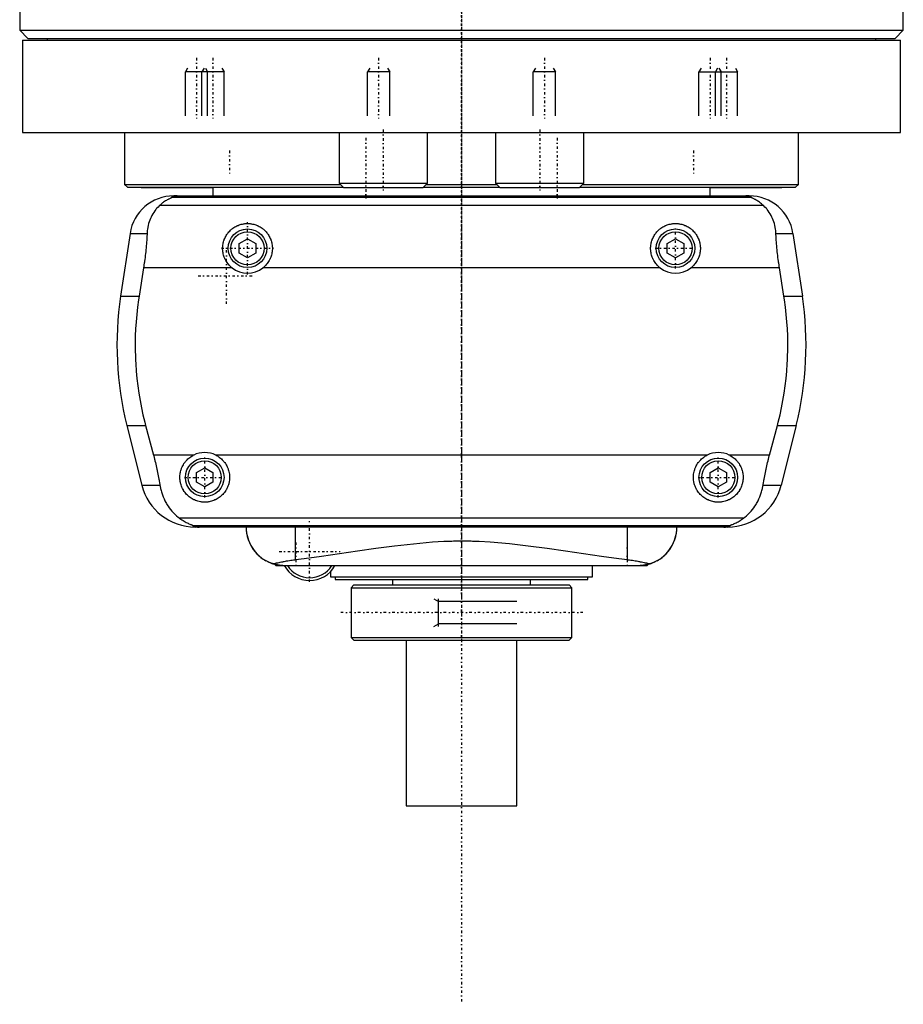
# Model space of a CAD drawing. Extents: x -90 to 90, y -146 to 645.
# Tile 1 of 3: x -80 to 80, y -146 to 32. Entities that reach past the tile are written whole.
import ezdxf

# ---------------------------------------------------------------- set-up
doc = ezdxf.new("R2010")
doc.units = 0
doc.linetypes.add('CENTER', pattern=[1.5, 0.45, -0.5, 0.05, -0.5])
for name, color, linetype in [('AM_0', 7, 'CONTINUOUS'), ('AM_10', 7, 'CONTINUOUS'), ('AM_7', 7, 'CENTER')]:
    doc.layers.add(name, color=color, linetype=linetype)

msp = doc.modelspace()

# ---------------------------------------------------------------- linework, layer by layer
at = {"layer": 'AM_0', "color": 7, "linetype": 'CONTINUOUS'}
for p, q in [((-80, 291.5), (-80, 30)), ((80, 30), (80, 291.5)), ((-80, 30), (-78.5, 28.5)), ((-80, 30), (80, 30)), ((78.5, 28.5), (80, 30)), ((-79.5, 28.2), (-79.5, 11.5)), ((-79.5, 28.2), (79.5, 28.2)), ((-78.5, 28.5), (78.5, 28.5)), ((-75, 28.5), (-75, 28.2)), ((75, 28.2), (75, 28.5)), ((79.5, 11.5), (79.5, 28.2)), ((-79.5, 11.5), (79.5, 11.5)), ((-61, 11.5), (-61, 2.08)), ((-22.16, 11.5), (-22.16, 2.3)), ((-6.16, 2.3), (-6.16, 11.5)), ((6.16, 11.5), (6.16, 2.3)), ((22.16, 2.3), (22.16, 11.5)), ((61, 2.08), (61, 11.5)), ((-61, 2.08), (-60.5, 1.58)), ((-61, 2.08), (-21.94, 2.08)), ((-22.16, 2.3), (-21.36, 1.5)), ((-22.16, 2.3), (-6.16, 2.3)), ((-6.96, 1.5), (-6.16, 2.3)), ((-6.38, 2.08), (6.38, 2.08)), ((6.16, 2.3), (6.96, 1.5)), ((6.16, 2.3), (22.16, 2.3)), ((21.36, 1.5), (22.16, 2.3)), ((21.94, 2.08), (61, 2.08)), ((60.5, 1.58), (61, 2.08)), ((-60.5, 1.58), (-21.44, 1.58)), ((-58, 1.58), (-58, 1.5)), ((-58, 1.5), (-45.03, 1.5)), ((-52.11, 0), (52.11, 0)), ((-45, 1.58), (-45, 0)), ((-21.36, 1.5), (-6.96, 1.5)), ((-6.88, 1.58), (6.88, 1.58)), ((6.96, 1.5), (21.36, 1.5)), ((21.44, 1.58), (60.5, 1.58)), ((45, 0), (45, 1.58)), ((45.03, 1.5), (58, 1.5)), ((58, 1.5), (58, 1.58)), ((-54.6, -1.69), (54.6, -1.69)), ((-52.38, -0.25), (52.38, -0.25)), ((-60.02, -6.81), (-61.72, -18.16)), ((-60.02, -6.81), (-56.93, -6.81)), ((56.93, -6.81), (60.02, -6.81)), ((60.02, -6.81), (61.72, -18.16)), ((-40.25, -8.63), (-38.75, -7.77)), ((-40.25, -10.37), (-40.25, -8.63)), ((-38.75, -7.77), (-37.25, -8.63)), ((-37.25, -8.63), (-37.25, -10.37)), ((37.25, -8.63), (38.75, -7.77)), ((37.25, -10.37), (37.25, -8.63)), ((38.75, -7.77), (40.25, -8.63)), ((40.25, -8.63), (40.25, -10.37)), ((-38.75, -11.23), (-40.25, -10.37)), ((-37.25, -10.37), (-38.75, -11.23)), ((38.75, -11.23), (37.25, -10.37)), ((40.25, -10.37), (38.75, -11.23)), ((-57.58, -13.03), (-58.39, -18.16)), ((-41.54, -13.03), (-57.58, -13.03)), ((35.96, -13.03), (-35.96, -13.03)), ((57.58, -13.03), (41.54, -13.03)), ((58.39, -18.16), (57.58, -13.03)), ((-61.72, -18.16), (-58.39, -18.16)), ((58.39, -18.16), (61.72, -18.16)), ((-60.6, -41.62), (-57.89, -52.43)), ((-60.6, -41.62), (-57.2, -41.62)), ((-57.2, -41.62), (-55.78, -46.97)), ((55.78, -46.97), (57.2, -41.62)), ((57.2, -41.62), (60.6, -41.62)), ((60.6, -41.62), (57.89, -52.43)), ((-48.5, -46.97), (-55.78, -46.97)), ((44.5, -46.97), (-44.5, -46.97)), ((55.78, -46.97), (48.5, -46.97)), ((-48, -50.13), (-46.5, -49.27)), ((-46.5, -49.27), (-45, -50.13)), ((45, -50.13), (46.5, -49.27)), ((46.5, -49.27), (48, -50.13)), ((-48, -51.87), (-48, -50.13)), ((-45, -50.13), (-45, -51.87)), ((45, -51.87), (45, -50.13)), ((48, -50.13), (48, -51.87)), ((-57.89, -52.43), (-54.6, -52.43)), ((-46.5, -52.73), (-48, -51.87)), ((-45, -51.87), (-46.5, -52.73)), ((46.5, -52.73), (45, -51.87)), ((48, -51.87), (46.5, -52.73)), ((54.6, -52.43), (57.89, -52.43)), ((-51.17, -58.31), (51.17, -58.31)), ((-48.57, -59.75), (48.57, -59.75)), ((48.19, -60), (-48.19, -60)), ((-30.04, -65.9), (-30.04, -60)), ((30.04, -65.9), (30.04, -60)), ((-33.85, -66.75), (-33.6, -67)), ((-33.6, -67), (33.6, -67)), ((23.7, -69), (23.7, -67)), ((33.6, -67), (33.85, -66.75)), ((-23.7, -68.07), (-23.7, -69)), ((-23.7, -69), (23.7, -69)), ((-22.9, -69), (-22.9, -69.5)), ((-22.9, -69.5), (22.9, -69.5)), ((-12.5, -69.5), (-12.5, -70.5)), ((12.5, -70.5), (12.5, -69.5)), ((22.9, -69.5), (22.9, -69)), ((-19.5, -70.5), (-20, -71)), ((-20, -71), (-20, -80)), ((-20, -71), (20, -71)), ((-19.5, -70.5), (19.5, -70.5)), ((20, -71), (19.5, -70.5)), ((20, -80), (20, -71)), ((-20, -80), (-19.5, -80.5)), ((-20, -80), (20, -80)), ((19.5, -80.5), (20, -80)), ((-19.5, -80.5), (19.5, -80.5)), ((-10, -80.5), (-10, -110.5)), ((10, -110.5), (10, -80.5)), ((-10, -110.5), (10, -110.5))]:
    msp.add_line(p, q, dxfattribs=at)
for points in [[(-51.49, 0, 0), (-51.5, 0, 0), (-51.51, 0, 0), (-51.52, 0, 0), (-51.52, 0, 0), (-51.53, 0, 0), (-51.53, 0, 0), (-51.54, 0, 0), (-51.55, 0, 0), (-51.56, 0, 0), (-51.57, 0, 0), (-51.57, 0, 0), (-51.58, 0, 0), (-51.59, 0, 0), (-51.6, 0, 0), (-51.6, 0, 0), (-51.61, 0, 0), (-51.62, 0, 0), (-51.63, 0, 0), (-51.63, 0, 0), (-51.64, 0, 0), (-51.65, 0, 0), (-51.65, 0, 0), (-51.66, 0, 0), (-51.67, 0, 0), (-51.67, 0, 0), (-51.68, 0, 0), (-51.68, 0, 0), (-51.69, 0, 0), (-51.7, 0, 0), (-51.7, 0, 0), (-51.71, 0, 0), (-51.72, 0, 0), (-51.72, 0, 0), (-51.73, 0, 0), (-51.73, 0, 0), (-51.74, 0, 0), (-51.75, 0, 0), (-51.76, 0, 0), (-51.76, -0.01, 0), (-51.77, -0.01, 0), (-51.77, -0.01, 0), (-51.78, -0.01, 0), (-51.78, -0.01, 0), (-51.79, -0.01, 0), (-51.8, -0.01, 0), (-51.8, -0.01, 0), (-51.81, -0.01, 0), (-51.81, -0.01, 0), (-51.82, -0.01, 0), (-51.82, -0.01, 0), (-51.84, -0.01, 0), (-51.87, -0.01, 0), (-51.89, -0.01, 0), (-51.91, -0.01, 0), (-51.93, -0.01, 0), (-51.96, -0.02, 0), (-51.99, -0.02, 0), (-52.01, -0.02, 0), (-52.04, -0.02, 0), (-52.05, -0.03, 0), (-52.06, -0.03, 0), (-52.08, -0.03, 0), (-52.1, -0.03, 0), (-52.1, -0.03, 0), (-52.11, -0.03, 0), (-52.13, -0.04, 0), (-52.15, -0.04, 0), (-52.15, -0.04, 0), (-52.16, -0.04, 0), (-52.17, -0.04, 0), (-52.19, -0.04, 0), (-52.23, -0.05, 0), (-52.3, -0.07, 0), (-52.35, -0.08, 0), (-52.39, -0.1, 0), (-52.41, -0.11, 0), (-52.42, -0.12, 0), (-52.43, -0.13, 0), (-52.45, -0.14, 0), (-52.45, -0.16, 0), (-52.45, -0.17, 0), (-52.45, -0.19, 0), (-52.44, -0.2, 0), (-52.44, -0.21, 0), (-52.43, -0.22, 0), (-52.41, -0.23, 0), (-52.39, -0.25, 0), (-52.38, -0.25, 0)], [(52.38, -0.25, 0), (52.39, -0.25, 0), (52.41, -0.23, 0), (52.43, -0.22, 0), (52.44, -0.21, 0), (52.44, -0.2, 0), (52.45, -0.19, 0), (52.45, -0.17, 0), (52.45, -0.16, 0), (52.45, -0.14, 0), (52.43, -0.13, 0), (52.42, -0.12, 0), (52.41, -0.11, 0), (52.39, -0.1, 0), (52.35, -0.08, 0), (52.3, -0.07, 0), (52.23, -0.05, 0), (52.19, -0.04, 0), (52.17, -0.04, 0), (52.16, -0.04, 0), (52.15, -0.04, 0), (52.15, -0.04, 0), (52.13, -0.04, 0), (52.11, -0.03, 0), (52.1, -0.03, 0), (52.1, -0.03, 0), (52.08, -0.03, 0), (52.06, -0.03, 0), (52.05, -0.03, 0), (52.04, -0.02, 0), (52.01, -0.02, 0), (51.99, -0.02, 0), (51.96, -0.02, 0), (51.93, -0.01, 0), (51.91, -0.01, 0), (51.89, -0.01, 0), (51.87, -0.01, 0), (51.84, -0.01, 0), (51.82, -0.01, 0), (51.82, -0.01, 0), (51.81, -0.01, 0), (51.81, -0.01, 0), (51.8, -0.01, 0), (51.8, -0.01, 0), (51.79, -0.01, 0), (51.78, -0.01, 0), (51.78, -0.01, 0), (51.77, -0.01, 0), (51.77, -0.01, 0), (51.76, -0.01, 0), (51.76, 0, 0), (51.75, 0, 0), (51.74, 0, 0), (51.73, 0, 0), (51.73, 0, 0), (51.72, 0, 0), (51.72, 0, 0), (51.71, 0, 0), (51.7, 0, 0), (51.7, 0, 0), (51.69, 0, 0), (51.68, 0, 0), (51.68, 0, 0), (51.67, 0, 0), (51.67, 0, 0), (51.66, 0, 0), (51.65, 0, 0), (51.65, 0, 0), (51.64, 0, 0), (51.63, 0, 0), (51.63, 0, 0), (51.62, 0, 0), (51.61, 0, 0), (51.6, 0, 0), (51.6, 0, 0), (51.59, 0, 0), (51.58, 0, 0), (51.57, 0, 0), (51.57, 0, 0), (51.56, 0, 0), (51.55, 0, 0), (51.54, 0, 0), (51.53, 0, 0), (51.53, 0, 0), (51.52, 0, 0), (51.52, 0, 0), (51.51, 0, 0), (51.5, 0, 0), (51.49, 0, 0)], [(-54.6, -1.69, 0), (-54.72, -1.8, 0), (-54.94, -2.02, 0), (-55.16, -2.25, 0), (-55.26, -2.37, 0), (-55.36, -2.49, 0), (-55.55, -2.74, 0), (-55.73, -3, 0), (-55.9, -3.27, 0), (-56.06, -3.55, 0), (-56.2, -3.83, 0), (-56.27, -3.98, 0), (-56.33, -4.12, 0), (-56.45, -4.42, 0), (-56.55, -4.72, 0), (-56.65, -5.03, 0), (-56.73, -5.34, 0), (-56.8, -5.66, 0), (-56.82, -5.83, 0), (-56.85, -5.99, 0), (-56.89, -6.32, 0), (-56.92, -6.65, 0), (-56.93, -6.81, 0)], [(-52.38, -0.25, 0), (-52.38, -0.25, 0), (-52.38, -0.26, 0), (-52.38, -0.26, 0), (-52.38, -0.26, 0), (-52.38, -0.26, 0), (-52.38, -0.26, 0), (-52.38, -0.27, 0), (-52.38, -0.27, 0), (-52.38, -0.27, 0), (-52.39, -0.27, 0), (-52.39, -0.28, 0), (-52.39, -0.28, 0), (-52.4, -0.28, 0), (-52.41, -0.28, 0), (-52.41, -0.29, 0), (-52.42, -0.29, 0), (-52.43, -0.3, 0), (-52.43, -0.3, 0), (-52.44, -0.3, 0), (-52.45, -0.31, 0), (-52.46, -0.31, 0), (-52.46, -0.31, 0), (-52.47, -0.32, 0), (-52.48, -0.32, 0), (-52.49, -0.33, 0), (-52.5, -0.33, 0), (-52.5, -0.33, 0), (-52.51, -0.34, 0), (-52.53, -0.34, 0), (-52.54, -0.35, 0), (-52.55, -0.35, 0), (-52.57, -0.36, 0), (-52.57, -0.36, 0), (-52.58, -0.37, 0), (-52.6, -0.37, 0), (-52.61, -0.38, 0), (-52.66, -0.4, 0), (-52.76, -0.45, 0), (-52.88, -0.51, 0), (-53, -0.57, 0), (-53.06, -0.6, 0), (-53.13, -0.64, 0), (-53.27, -0.72, 0), (-53.43, -0.81, 0), (-53.59, -0.91, 0), (-53.76, -1.02, 0), (-53.94, -1.15, 0), (-54.03, -1.21, 0), (-54.12, -1.29, 0), (-54.31, -1.44, 0), (-54.5, -1.6, 0), (-54.6, -1.69, 0)], [(54.6, -1.69, 0), (54.51, -1.61, 0), (54.32, -1.45, 0), (54.14, -1.31, 0), (54.06, -1.24, 0), (53.97, -1.17, 0), (53.8, -1.05, 0), (53.63, -0.94, 0), (53.48, -0.84, 0), (53.33, -0.75, 0), (53.18, -0.67, 0), (53.12, -0.63, 0), (53.05, -0.59, 0), (52.93, -0.53, 0), (52.81, -0.48, 0), (52.7, -0.42, 0), (52.64, -0.4, 0), (52.63, -0.39, 0), (52.61, -0.38, 0), (52.6, -0.38, 0), (52.6, -0.37, 0), (52.58, -0.37, 0), (52.57, -0.36, 0), (52.55, -0.35, 0), (52.54, -0.35, 0), (52.52, -0.34, 0), (52.52, -0.34, 0), (52.51, -0.33, 0), (52.5, -0.33, 0), (52.48, -0.32, 0), (52.48, -0.32, 0), (52.47, -0.32, 0), (52.46, -0.31, 0), (52.45, -0.31, 0), (52.44, -0.3, 0), (52.44, -0.3, 0), (52.43, -0.3, 0), (52.42, -0.29, 0), (52.41, -0.29, 0), (52.4, -0.28, 0), (52.4, -0.28, 0), (52.39, -0.28, 0), (52.39, -0.28, 0), (52.39, -0.27, 0), (52.38, -0.27, 0), (52.38, -0.27, 0), (52.38, -0.26, 0), (52.38, -0.26, 0), (52.38, -0.26, 0), (52.38, -0.26, 0), (52.38, -0.26, 0), (52.38, -0.25, 0), (52.38, -0.25, 0)], [(56.93, -6.81, 0), (56.92, -6.65, 0), (56.89, -6.32, 0), (56.85, -5.99, 0), (56.82, -5.83, 0), (56.8, -5.66, 0), (56.73, -5.34, 0), (56.65, -5.03, 0), (56.55, -4.72, 0), (56.45, -4.42, 0), (56.33, -4.12, 0), (56.27, -3.97, 0), (56.2, -3.83, 0), (56.06, -3.55, 0), (55.9, -3.27, 0), (55.73, -3, 0), (55.55, -2.74, 0), (55.36, -2.49, 0), (55.26, -2.37, 0), (55.16, -2.25, 0), (54.94, -2.02, 0), (54.72, -1.8, 0), (54.6, -1.69, 0)], [(-41.54, -13.03, 0), (-41.62, -12.97, 0), (-41.77, -12.83, 0), (-41.92, -12.69, 0), (-41.99, -12.62, 0), (-42.06, -12.55, 0), (-42.2, -12.39, 0), (-42.33, -12.23, 0), (-42.45, -12.06, 0), (-42.57, -11.89, 0), (-42.67, -11.7, 0), (-42.72, -11.61, 0), (-42.77, -11.52, 0), (-42.86, -11.32, 0), (-42.95, -11.13, 0), (-43.02, -10.93, 0), (-43.08, -10.73, 0), (-43.13, -10.52, 0), (-43.15, -10.42, 0), (-43.18, -10.32, 0), (-43.21, -10.11, 0), (-43.23, -9.91, 0), (-43.24, -9.81, 0), (-43.25, -9.71, 0), (-43.25, -9.51, 0), (-43.25, -9.31, 0), (-43.24, -9.21, 0), (-43.23, -9.11, 0), (-43.21, -8.91, 0), (-43.18, -8.7, 0), (-43.14, -8.5, 0), (-43.09, -8.3, 0), (-43.03, -8.1, 0), (-42.99, -8.01, 0), (-42.96, -7.91, 0), (-42.88, -7.72, 0), (-42.8, -7.53, 0), (-42.7, -7.34, 0), (-42.6, -7.17, 0), (-42.49, -6.99, 0), (-42.43, -6.91, 0), (-42.37, -6.83, 0), (-42.25, -6.67, 0), (-42.12, -6.52, 0), (-41.98, -6.37, 0), (-41.84, -6.23, 0), (-41.7, -6.1, 0), (-41.62, -6.03, 0), (-41.54, -5.97, 0), (-41.38, -5.85, 0), (-41.21, -5.73, 0), (-41.03, -5.62, 0), (-40.85, -5.52, 0), (-40.67, -5.43, 0), (-40.57, -5.38, 0), (-40.47, -5.34, 0), (-40.28, -5.27, 0), (-40.08, -5.2, 0), (-39.87, -5.14, 0), (-39.67, -5.1, 0), (-39.46, -5.06, 0), (-39.36, -5.04, 0), (-39.26, -5.03, 0), (-39.05, -5.01, 0), (-38.85, -5, 0), (-38.75, -5, 0), (-38.65, -5, 0), (-38.45, -5.01, 0), (-38.24, -5.03, 0), (-38.14, -5.04, 0), (-38.04, -5.06, 0), (-37.83, -5.1, 0), (-37.63, -5.14, 0), (-37.42, -5.2, 0), (-37.22, -5.27, 0), (-37.03, -5.34, 0), (-36.93, -5.38, 0), (-36.83, -5.43, 0), (-36.65, -5.52, 0), (-36.47, -5.62, 0), (-36.29, -5.73, 0), (-36.12, -5.85, 0), (-35.96, -5.97, 0), (-35.88, -6.03, 0), (-35.8, -6.1, 0), (-35.66, -6.23, 0), (-35.52, -6.37, 0), (-35.38, -6.52, 0), (-35.25, -6.67, 0), (-35.13, -6.83, 0), (-35.07, -6.91, 0), (-35.01, -6.99, 0), (-34.9, -7.17, 0), (-34.8, -7.34, 0), (-34.7, -7.53, 0), (-34.62, -7.72, 0), (-34.54, -7.91, 0), (-34.51, -8.01, 0), (-34.47, -8.1, 0), (-34.41, -8.3, 0), (-34.36, -8.5, 0), (-34.32, -8.7, 0), (-34.29, -8.91, 0), (-34.27, -9.11, 0), (-34.26, -9.21, 0), (-34.25, -9.31, 0), (-34.25, -9.51, 0), (-34.25, -9.71, 0), (-34.26, -9.81, 0), (-34.27, -9.91, 0), (-34.29, -10.11, 0), (-34.32, -10.32, 0), (-34.35, -10.42, 0), (-34.37, -10.52, 0), (-34.42, -10.73, 0), (-34.48, -10.93, 0), (-34.55, -11.13, 0), (-34.64, -11.32, 0), (-34.73, -11.52, 0), (-34.78, -11.61, 0), (-34.83, -11.7, 0), (-34.93, -11.89, 0), (-35.05, -12.06, 0), (-35.17, -12.23, 0), (-35.3, -12.39, 0), (-35.44, -12.55, 0), (-35.51, -12.62, 0), (-35.58, -12.69, 0), (-35.73, -12.83, 0), (-35.88, -12.97, 0), (-35.96, -13.03, 0)], [(35.96, -13.03, 0), (35.88, -12.97, 0), (35.73, -12.83, 0), (35.58, -12.69, 0), (35.51, -12.62, 0), (35.44, -12.55, 0), (35.3, -12.39, 0), (35.17, -12.23, 0), (35.05, -12.06, 0), (34.93, -11.89, 0), (34.83, -11.7, 0), (34.78, -11.61, 0), (34.73, -11.52, 0), (34.64, -11.32, 0), (34.55, -11.13, 0), (34.48, -10.93, 0), (34.42, -10.73, 0), (34.37, -10.52, 0), (34.35, -10.42, 0), (34.32, -10.32, 0), (34.29, -10.11, 0), (34.27, -9.91, 0), (34.26, -9.81, 0), (34.25, -9.71, 0), (34.25, -9.51, 0), (34.25, -9.31, 0), (34.26, -9.21, 0), (34.27, -9.11, 0), (34.29, -8.91, 0), (34.32, -8.7, 0), (34.36, -8.5, 0), (34.41, -8.3, 0), (34.47, -8.1, 0), (34.51, -8.01, 0), (34.54, -7.91, 0), (34.62, -7.72, 0), (34.7, -7.53, 0), (34.8, -7.34, 0), (34.9, -7.17, 0), (35.01, -6.99, 0), (35.07, -6.91, 0), (35.13, -6.83, 0), (35.25, -6.67, 0), (35.38, -6.52, 0), (35.52, -6.37, 0), (35.66, -6.23, 0), (35.8, -6.1, 0), (35.88, -6.03, 0), (35.96, -5.97, 0), (36.12, -5.85, 0), (36.29, -5.73, 0), (36.47, -5.62, 0), (36.65, -5.52, 0), (36.83, -5.43, 0), (36.93, -5.38, 0), (37.03, -5.34, 0), (37.22, -5.27, 0), (37.42, -5.2, 0), (37.63, -5.14, 0), (37.83, -5.1, 0), (38.04, -5.06, 0), (38.14, -5.04, 0), (38.24, -5.03, 0), (38.45, -5.01, 0), (38.65, -5, 0), (38.75, -5, 0), (38.85, -5, 0), (39.05, -5.01, 0), (39.26, -5.03, 0), (39.36, -5.04, 0), (39.46, -5.06, 0), (39.67, -5.1, 0), (39.87, -5.14, 0), (40.08, -5.2, 0), (40.28, -5.27, 0), (40.47, -5.34, 0), (40.57, -5.38, 0), (40.67, -5.43, 0), (40.85, -5.52, 0), (41.03, -5.62, 0), (41.21, -5.73, 0), (41.38, -5.85, 0), (41.54, -5.97, 0), (41.62, -6.03, 0), (41.7, -6.1, 0), (41.84, -6.23, 0), (41.98, -6.37, 0), (42.12, -6.52, 0), (42.25, -6.67, 0), (42.37, -6.83, 0), (42.43, -6.91, 0), (42.49, -6.99, 0), (42.6, -7.17, 0), (42.7, -7.34, 0), (42.8, -7.53, 0), (42.88, -7.72, 0), (42.96, -7.91, 0), (42.99, -8.01, 0), (43.03, -8.1, 0), (43.09, -8.3, 0), (43.14, -8.5, 0), (43.18, -8.7, 0), (43.21, -8.91, 0), (43.23, -9.11, 0), (43.24, -9.21, 0), (43.25, -9.31, 0), (43.25, -9.51, 0), (43.25, -9.71, 0), (43.24, -9.81, 0), (43.23, -9.91, 0), (43.21, -10.11, 0), (43.18, -10.32, 0), (43.15, -10.42, 0), (43.13, -10.52, 0), (43.08, -10.73, 0), (43.02, -10.93, 0), (42.95, -11.13, 0), (42.86, -11.32, 0), (42.77, -11.52, 0), (42.72, -11.61, 0), (42.67, -11.7, 0), (42.57, -11.89, 0), (42.45, -12.06, 0), (42.33, -12.23, 0), (42.2, -12.39, 0), (42.06, -12.55, 0), (41.99, -12.62, 0), (41.92, -12.69, 0), (41.77, -12.83, 0), (41.62, -12.97, 0), (41.54, -13.03, 0)], [(-56.93, -6.81, 0), (-56.94, -6.99, 0), (-56.96, -7.33, 0), (-56.98, -7.68, 0), (-56.99, -7.85, 0), (-57, -8.03, 0), (-57.03, -8.37, 0), (-57.06, -8.72, 0), (-57.09, -9.07, 0), (-57.12, -9.42, 0), (-57.15, -9.77, 0), (-57.17, -9.94, 0), (-57.19, -10.12, 0), (-57.23, -10.46, 0), (-57.27, -10.81, 0), (-57.31, -11.15, 0), (-57.36, -11.5, 0), (-57.4, -11.84, 0), (-57.43, -12.01, 0), (-57.45, -12.18, 0), (-57.5, -12.52, 0), (-57.55, -12.86, 0), (-57.58, -13.03, 0)], [(57.58, -13.03, 0), (57.55, -12.86, 0), (57.5, -12.52, 0), (57.45, -12.18, 0), (57.43, -12.01, 0), (57.4, -11.84, 0), (57.36, -11.5, 0), (57.31, -11.15, 0), (57.27, -10.81, 0), (57.23, -10.46, 0), (57.19, -10.12, 0), (57.17, -9.94, 0), (57.15, -9.77, 0), (57.12, -9.42, 0), (57.09, -9.07, 0), (57.06, -8.72, 0), (57.03, -8.37, 0), (57, -8.03, 0), (56.99, -7.85, 0), (56.98, -7.68, 0), (56.96, -7.33, 0), (56.94, -6.99, 0), (56.93, -6.81, 0)], [(-58.39, -18.16, 0), (-58.5, -18.82, 0), (-58.67, -20.16, 0), (-58.82, -21.48, 0), (-58.88, -22.14, 0), (-58.94, -22.8, 0), (-59.02, -24.1, 0), (-59.07, -25.38, 0), (-59.09, -26.64, 0), (-59.09, -27.88, 0), (-59.06, -29.15, 0), (-59.03, -29.79, 0), (-58.99, -30.44, 0), (-58.9, -31.75, 0), (-58.78, -33.07, 0), (-58.62, -34.4, 0), (-58.43, -35.73, 0), (-58.21, -37.05, 0), (-58.09, -37.72, 0), (-57.96, -38.38, 0), (-57.68, -39.69, 0), (-57.37, -40.98, 0), (-57.2, -41.62, 0)], [(57.2, -41.62, 0), (57.37, -40.98, 0), (57.68, -39.69, 0), (57.96, -38.38, 0), (58.09, -37.72, 0), (58.21, -37.05, 0), (58.43, -35.73, 0), (58.62, -34.4, 0), (58.78, -33.07, 0), (58.9, -31.75, 0), (58.99, -30.44, 0), (59.03, -29.79, 0), (59.06, -29.15, 0), (59.09, -27.88, 0), (59.09, -26.64, 0), (59.07, -25.38, 0), (59.02, -24.1, 0), (58.94, -22.8, 0), (58.88, -22.14, 0), (58.82, -21.48, 0), (58.67, -20.16, 0), (58.5, -18.82, 0), (58.39, -18.16, 0)], [(-55.78, -46.97, 0), (-55.74, -47.12, 0), (-55.66, -47.42, 0), (-55.58, -47.73, 0), (-55.55, -47.88, 0), (-55.51, -48.03, 0), (-55.44, -48.33, 0), (-55.37, -48.63, 0), (-55.3, -48.92, 0), (-55.23, -49.22, 0), (-55.16, -49.52, 0), (-55.13, -49.68, 0), (-55.1, -49.83, 0), (-55.03, -50.13, 0), (-54.97, -50.44, 0), (-54.91, -50.74, 0), (-54.85, -51.05, 0), (-54.79, -51.35, 0), (-54.76, -51.51, 0), (-54.73, -51.66, 0), (-54.68, -51.97, 0), (-54.63, -52.27, 0), (-54.6, -52.43, 0)], [(-44.5, -46.97, 0), (-44.4, -47.02, 0), (-44.2, -47.13, 0), (-44, -47.26, 0), (-43.91, -47.32, 0), (-43.82, -47.39, 0), (-43.64, -47.53, 0), (-43.47, -47.67, 0), (-43.31, -47.82, 0), (-43.16, -47.98, 0), (-43.02, -48.15, 0), (-42.95, -48.24, 0), (-42.88, -48.33, 0), (-42.75, -48.52, 0), (-42.63, -48.71, 0), (-42.51, -48.91, 0), (-42.41, -49.12, 0), (-42.32, -49.33, 0), (-42.28, -49.44, 0), (-42.24, -49.55, 0), (-42.17, -49.76, 0), (-42.12, -49.99, 0), (-42.09, -50.1, 0), (-42.07, -50.21, 0), (-42.04, -50.43, 0), (-42.01, -50.65, 0), (-42.01, -50.76, 0), (-42, -50.87, 0), (-42, -51.08, 0), (-42.01, -51.3, 0), (-42.03, -51.51, 0), (-42.06, -51.73, 0), (-42.1, -51.95, 0), (-42.13, -52.06, 0), (-42.15, -52.17, 0), (-42.22, -52.38, 0), (-42.29, -52.59, 0), (-42.38, -52.8, 0), (-42.47, -53, 0), (-42.57, -53.2, 0), (-42.63, -53.29, 0), (-42.69, -53.39, 0), (-42.81, -53.57, 0), (-42.94, -53.75, 0), (-43.07, -53.92, 0), (-43.22, -54.08, 0), (-43.37, -54.23, 0), (-43.44, -54.3, 0), (-43.52, -54.37, 0), (-43.69, -54.51, 0), (-43.86, -54.65, 0), (-44.05, -54.77, 0), (-44.24, -54.89, 0), (-44.43, -55, 0), (-44.54, -55.05, 0), (-44.64, -55.1, 0), (-44.85, -55.19, 0), (-45.06, -55.26, 0), (-45.28, -55.33, 0), (-45.5, -55.39, 0), (-45.72, -55.43, 0), (-45.84, -55.45, 0), (-45.95, -55.47, 0), (-46.17, -55.49, 0), (-46.39, -55.5, 0), (-46.5, -55.5, 0), (-46.61, -55.5, 0), (-46.83, -55.49, 0), (-47.05, -55.47, 0), (-47.16, -55.45, 0), (-47.28, -55.43, 0), (-47.5, -55.39, 0), (-47.72, -55.33, 0), (-47.94, -55.26, 0), (-48.15, -55.19, 0), (-48.36, -55.1, 0), (-48.46, -55.05, 0), (-48.57, -55, 0), (-48.76, -54.89, 0), (-48.95, -54.77, 0), (-49.14, -54.65, 0), (-49.31, -54.51, 0), (-49.48, -54.37, 0), (-49.56, -54.3, 0), (-49.63, -54.23, 0), (-49.78, -54.08, 0), (-49.93, -53.92, 0), (-50.06, -53.75, 0), (-50.19, -53.57, 0), (-50.31, -53.39, 0), (-50.37, -53.29, 0), (-50.43, -53.2, 0), (-50.53, -53, 0), (-50.62, -52.8, 0), (-50.71, -52.59, 0), (-50.78, -52.38, 0), (-50.85, -52.17, 0), (-50.87, -52.06, 0), (-50.9, -51.95, 0), (-50.94, -51.73, 0), (-50.97, -51.51, 0), (-50.99, -51.3, 0), (-51, -51.08, 0), (-51, -50.87, 0), (-50.99, -50.76, 0), (-50.99, -50.65, 0), (-50.96, -50.43, 0), (-50.93, -50.21, 0), (-50.91, -50.1, 0), (-50.88, -49.99, 0), (-50.83, -49.76, 0), (-50.76, -49.55, 0), (-50.72, -49.44, 0), (-50.68, -49.33, 0), (-50.59, -49.12, 0), (-50.49, -48.91, 0), (-50.37, -48.71, 0), (-50.25, -48.52, 0), (-50.12, -48.33, 0), (-50.05, -48.24, 0), (-49.98, -48.15, 0), (-49.84, -47.98, 0), (-49.69, -47.82, 0), (-49.53, -47.67, 0), (-49.36, -47.53, 0), (-49.18, -47.39, 0), (-49.09, -47.32, 0), (-49, -47.26, 0), (-48.8, -47.13, 0), (-48.6, -47.02, 0), (-48.5, -46.97, 0)], [(48.5, -46.97, 0), (48.6, -47.02, 0), (48.8, -47.13, 0), (49, -47.26, 0), (49.09, -47.32, 0), (49.18, -47.39, 0), (49.36, -47.53, 0), (49.53, -47.67, 0), (49.69, -47.82, 0), (49.84, -47.98, 0), (49.98, -48.15, 0), (50.05, -48.24, 0), (50.12, -48.33, 0), (50.25, -48.52, 0), (50.37, -48.71, 0), (50.49, -48.91, 0), (50.59, -49.12, 0), (50.68, -49.33, 0), (50.72, -49.44, 0), (50.76, -49.55, 0), (50.83, -49.76, 0), (50.88, -49.99, 0), (50.91, -50.1, 0), (50.93, -50.21, 0), (50.96, -50.43, 0), (50.99, -50.65, 0), (50.99, -50.76, 0), (51, -50.87, 0), (51, -51.08, 0), (50.99, -51.3, 0), (50.97, -51.51, 0), (50.94, -51.73, 0), (50.9, -51.95, 0), (50.87, -52.06, 0), (50.85, -52.17, 0), (50.78, -52.38, 0), (50.71, -52.59, 0), (50.62, -52.8, 0), (50.53, -53, 0), (50.43, -53.2, 0), (50.37, -53.29, 0), (50.31, -53.39, 0), (50.19, -53.57, 0), (50.06, -53.75, 0), (49.93, -53.92, 0), (49.78, -54.08, 0), (49.63, -54.23, 0), (49.56, -54.3, 0), (49.48, -54.37, 0), (49.31, -54.51, 0), (49.14, -54.65, 0), (48.95, -54.77, 0), (48.76, -54.89, 0), (48.57, -55, 0), (48.46, -55.05, 0), (48.36, -55.1, 0), (48.15, -55.19, 0), (47.94, -55.26, 0), (47.72, -55.33, 0), (47.5, -55.39, 0), (47.28, -55.43, 0), (47.16, -55.45, 0), (47.05, -55.47, 0), (46.83, -55.49, 0), (46.61, -55.5, 0), (46.5, -55.5, 0), (46.39, -55.5, 0), (46.17, -55.49, 0), (45.95, -55.47, 0), (45.84, -55.45, 0), (45.72, -55.43, 0), (45.5, -55.39, 0), (45.28, -55.33, 0), (45.06, -55.26, 0), (44.85, -55.19, 0), (44.64, -55.1, 0), (44.54, -55.05, 0), (44.43, -55, 0), (44.24, -54.89, 0), (44.05, -54.77, 0), (43.86, -54.65, 0), (43.69, -54.51, 0), (43.52, -54.37, 0), (43.44, -54.3, 0), (43.37, -54.23, 0), (43.22, -54.08, 0), (43.07, -53.92, 0), (42.94, -53.75, 0), (42.81, -53.57, 0), (42.69, -53.39, 0), (42.63, -53.29, 0), (42.57, -53.2, 0), (42.47, -53, 0), (42.38, -52.8, 0), (42.29, -52.59, 0), (42.22, -52.38, 0), (42.15, -52.17, 0), (42.13, -52.06, 0), (42.1, -51.95, 0), (42.06, -51.73, 0), (42.03, -51.51, 0), (42.01, -51.3, 0), (42, -51.08, 0), (42, -50.87, 0), (42.01, -50.76, 0), (42.01, -50.65, 0), (42.04, -50.43, 0), (42.07, -50.21, 0), (42.09, -50.1, 0), (42.12, -49.99, 0), (42.17, -49.76, 0), (42.24, -49.55, 0), (42.28, -49.44, 0), (42.32, -49.33, 0), (42.41, -49.12, 0), (42.51, -48.91, 0), (42.63, -48.71, 0), (42.75, -48.52, 0), (42.88, -48.33, 0), (42.95, -48.24, 0), (43.02, -48.15, 0), (43.16, -47.98, 0), (43.31, -47.82, 0), (43.47, -47.67, 0), (43.64, -47.53, 0), (43.82, -47.39, 0), (43.91, -47.32, 0), (44, -47.26, 0), (44.2, -47.13, 0), (44.4, -47.02, 0), (44.5, -46.97, 0)], [(54.6, -52.43, 0), (54.63, -52.27, 0), (54.68, -51.97, 0), (54.73, -51.66, 0), (54.76, -51.51, 0), (54.79, -51.35, 0), (54.85, -51.05, 0), (54.91, -50.74, 0), (54.97, -50.44, 0), (55.03, -50.13, 0), (55.1, -49.83, 0), (55.13, -49.68, 0), (55.16, -49.52, 0), (55.23, -49.22, 0), (55.3, -48.92, 0), (55.37, -48.63, 0), (55.44, -48.33, 0), (55.51, -48.03, 0), (55.55, -47.88, 0), (55.58, -47.73, 0), (55.66, -47.42, 0), (55.74, -47.12, 0), (55.78, -46.97, 0)], [(-54.6, -52.43, 0), (-54.57, -52.62, 0), (-54.49, -53.02, 0), (-54.39, -53.4, 0), (-54.34, -53.6, 0), (-54.28, -53.78, 0), (-54.16, -54.16, 0), (-54.02, -54.53, 0), (-53.87, -54.89, 0), (-53.71, -55.24, 0), (-53.53, -55.58, 0), (-53.43, -55.75, 0), (-53.34, -55.91, 0), (-53.13, -56.24, 0), (-52.91, -56.55, 0), (-52.68, -56.85, 0), (-52.44, -57.14, 0), (-52.18, -57.42, 0), (-52.04, -57.56, 0), (-51.91, -57.69, 0), (-51.62, -57.95, 0), (-51.33, -58.19, 0), (-51.17, -58.31, 0)], [(51.17, -58.31, 0), (51.33, -58.19, 0), (51.62, -57.95, 0), (51.91, -57.69, 0), (52.04, -57.56, 0), (52.18, -57.42, 0), (52.44, -57.14, 0), (52.68, -56.85, 0), (52.91, -56.55, 0), (53.13, -56.24, 0), (53.34, -55.91, 0), (53.44, -55.75, 0), (53.53, -55.58, 0), (53.71, -55.24, 0), (53.87, -54.88, 0), (54.02, -54.53, 0), (54.16, -54.16, 0), (54.28, -53.78, 0), (54.34, -53.6, 0), (54.39, -53.4, 0), (54.49, -53.02, 0), (54.57, -52.62, 0), (54.6, -52.43, 0)], [(-51.17, -58.31, 0), (-51.06, -58.39, 0), (-50.84, -58.55, 0), (-50.63, -58.69, 0), (-50.53, -58.76, 0), (-50.43, -58.83, 0), (-50.23, -58.95, 0), (-50.04, -59.06, 0), (-49.85, -59.16, 0), (-49.68, -59.25, 0), (-49.52, -59.33, 0), (-49.44, -59.37, 0), (-49.36, -59.4, 0), (-49.22, -59.46, 0), (-49.09, -59.52, 0), (-48.96, -59.57, 0), (-48.89, -59.6, 0), (-48.88, -59.61, 0), (-48.86, -59.61, 0), (-48.85, -59.62, 0), (-48.84, -59.62, 0), (-48.82, -59.63, 0), (-48.8, -59.64, 0), (-48.78, -59.64, 0), (-48.77, -59.65, 0), (-48.75, -59.66, 0), (-48.74, -59.66, 0), (-48.73, -59.66, 0), (-48.72, -59.67, 0), (-48.7, -59.67, 0), (-48.7, -59.68, 0), (-48.69, -59.68, 0), (-48.68, -59.69, 0), (-48.66, -59.69, 0), (-48.66, -59.69, 0), (-48.65, -59.7, 0), (-48.64, -59.7, 0), (-48.63, -59.71, 0), (-48.62, -59.71, 0), (-48.61, -59.71, 0), (-48.6, -59.72, 0), (-48.59, -59.72, 0), (-48.59, -59.72, 0), (-48.58, -59.73, 0), (-48.58, -59.73, 0), (-48.57, -59.73, 0), (-48.57, -59.74, 0), (-48.57, -59.74, 0), (-48.57, -59.74, 0), (-48.57, -59.74, 0), (-48.57, -59.74, 0), (-48.57, -59.75, 0), (-48.57, -59.75, 0)], [(48.57, -59.75, 0), (48.57, -59.75, 0), (48.57, -59.74, 0), (48.57, -59.74, 0), (48.57, -59.74, 0), (48.57, -59.74, 0), (48.57, -59.74, 0), (48.57, -59.73, 0), (48.58, -59.73, 0), (48.58, -59.73, 0), (48.59, -59.72, 0), (48.59, -59.72, 0), (48.6, -59.72, 0), (48.61, -59.71, 0), (48.62, -59.71, 0), (48.63, -59.71, 0), (48.64, -59.7, 0), (48.65, -59.7, 0), (48.66, -59.69, 0), (48.66, -59.69, 0), (48.68, -59.68, 0), (48.69, -59.68, 0), (48.7, -59.68, 0), (48.71, -59.67, 0), (48.72, -59.67, 0), (48.74, -59.66, 0), (48.74, -59.66, 0), (48.75, -59.65, 0), (48.77, -59.65, 0), (48.79, -59.64, 0), (48.8, -59.63, 0), (48.82, -59.63, 0), (48.84, -59.62, 0), (48.85, -59.62, 0), (48.86, -59.61, 0), (48.88, -59.6, 0), (48.9, -59.6, 0), (48.97, -59.57, 0), (49.1, -59.52, 0), (49.23, -59.46, 0), (49.38, -59.39, 0), (49.46, -59.36, 0), (49.54, -59.32, 0), (49.71, -59.23, 0), (49.9, -59.14, 0), (50.09, -59.03, 0), (50.28, -58.92, 0), (50.48, -58.79, 0), (50.58, -58.73, 0), (50.68, -58.66, 0), (50.88, -58.53, 0), (51.07, -58.38, 0), (51.17, -58.31, 0)], [(-48.57, -59.75, 0), (-48.58, -59.75, 0), (-48.6, -59.77, 0), (-48.62, -59.78, 0), (-48.62, -59.79, 0), (-48.63, -59.8, 0), (-48.63, -59.81, 0), (-48.63, -59.83, 0), (-48.63, -59.84, 0), (-48.62, -59.86, 0), (-48.6, -59.87, 0), (-48.58, -59.88, 0), (-48.57, -59.89, 0), (-48.54, -59.9, 0), (-48.49, -59.92, 0), (-48.43, -59.93, 0), (-48.35, -59.95, 0), (-48.3, -59.96, 0), (-48.28, -59.96, 0), (-48.27, -59.96, 0), (-48.26, -59.96, 0), (-48.25, -59.96, 0), (-48.23, -59.97, 0), (-48.21, -59.97, 0), (-48.2, -59.97, 0), (-48.19, -59.97, 0), (-48.16, -59.97, 0), (-48.14, -59.98, 0), (-48.13, -59.98, 0), (-48.11, -59.98, 0), (-48.09, -59.98, 0), (-48.06, -59.98, 0), (-48.03, -59.98, 0), (-48, -59.99, 0), (-47.97, -59.99, 0), (-47.95, -59.99, 0), (-47.93, -59.99, 0), (-47.91, -59.99, 0), (-47.9, -59.99, 0), (-47.9, -59.99, 0), (-47.89, -59.99, 0), (-47.89, -59.99, 0), (-47.88, -59.99, 0), (-47.88, -59.99, 0), (-47.87, -59.99, 0), (-47.86, -59.99, 0), (-47.86, -59.99, 0), (-47.85, -59.99, 0), (-47.85, -59.99, 0), (-47.84, -59.99, 0), (-47.83, -59.99, 0), (-47.83, -59.99, 0), (-47.82, -60, 0), (-47.81, -60, 0), (-47.81, -60, 0), (-47.81, -60, 0), (-47.8, -60, 0), (-47.79, -60, 0), (-47.78, -60, 0), (-47.78, -60, 0), (-47.77, -60, 0), (-47.76, -60, 0), (-47.76, -60, 0), (-47.75, -60, 0), (-47.74, -60, 0), (-47.73, -60, 0), (-47.73, -60, 0), (-47.72, -60, 0), (-47.71, -60, 0), (-47.71, -60, 0), (-47.7, -60, 0), (-47.69, -60, 0), (-47.69, -60, 0), (-47.68, -60, 0), (-47.67, -60, 0), (-47.67, -60, 0), (-47.66, -60, 0), (-47.66, -60, 0), (-47.65, -60, 0), (-47.64, -60, 0), (-47.63, -60, 0), (-47.62, -60, 0), (-47.61, -60, 0), (-47.61, -60, 0), (-47.6, -60, 0), (-47.59, -60, 0), (-47.58, -60, 0), (-47.57, -60, 0), (-47.57, -60, 0), (-47.56, -60, 0), (-47.55, -60, 0), (-47.55, -60, 0), (-47.54, -60, 0), (-47.53, -60, 0), (-47.52, -60, 0)], [(-39, -60, 0), (-39, -60.21, 0), (-38.97, -60.64, 0), (-38.92, -61.08, 0), (-38.88, -61.3, 0), (-38.83, -61.52, 0), (-38.72, -61.96, 0), (-38.58, -62.4, 0), (-38.4, -62.83, 0), (-38.2, -63.25, 0), (-37.96, -63.67, 0), (-37.83, -63.87, 0), (-37.7, -64.07, 0), (-37.4, -64.46, 0), (-37.07, -64.83, 0), (-36.71, -65.18, 0), (-36.32, -65.51, 0), (-35.91, -65.81, 0), (-35.69, -65.95, 0), (-35.46, -66.08, 0), (-34.99, -66.33, 0), (-34.48, -66.55, 0), (-34.2, -66.65, 0)], [(-39, -60, 0), (-39, -60.18, 0), (-38.98, -60.56, 0), (-38.94, -60.93, 0), (-38.91, -61.12, 0), (-38.88, -61.31, 0), (-38.79, -61.69, 0), (-38.69, -62.07, 0), (-38.56, -62.45, 0), (-38.41, -62.82, 0), (-38.23, -63.19, 0), (-38.14, -63.37, 0), (-38.03, -63.55, 0), (-37.81, -63.9, 0), (-37.57, -64.24, 0), (-37.3, -64.57, 0), (-37.01, -64.89, 0), (-36.7, -65.19, 0), (-36.53, -65.33, 0), (-36.36, -65.47, 0), (-36.01, -65.74, 0), (-35.63, -65.98, 0), (-35.44, -66.1, 0)], [(34.2, -66.65, 0), (34.48, -66.55, 0), (34.99, -66.33, 0), (35.46, -66.08, 0), (35.69, -65.95, 0), (35.91, -65.81, 0), (36.32, -65.51, 0), (36.71, -65.18, 0), (37.07, -64.83, 0), (37.4, -64.46, 0), (37.7, -64.07, 0), (37.83, -63.87, 0), (37.96, -63.67, 0), (38.2, -63.25, 0), (38.4, -62.83, 0), (38.58, -62.4, 0), (38.72, -61.96, 0), (38.83, -61.52, 0), (38.88, -61.3, 0), (38.92, -61.08, 0), (38.97, -60.64, 0), (39, -60.21, 0), (39, -60, 0)], [(35.44, -66.1, 0), (35.63, -65.98, 0), (36.01, -65.74, 0), (36.36, -65.47, 0), (36.53, -65.33, 0), (36.7, -65.19, 0), (37.01, -64.89, 0), (37.3, -64.57, 0), (37.57, -64.24, 0), (37.81, -63.9, 0), (38.03, -63.55, 0), (38.14, -63.37, 0), (38.23, -63.19, 0), (38.41, -62.82, 0), (38.56, -62.45, 0), (38.69, -62.07, 0), (38.79, -61.69, 0), (38.88, -61.31, 0), (38.91, -61.12, 0), (38.94, -60.93, 0), (38.98, -60.56, 0), (39, -60.18, 0), (39, -60, 0)], [(47.52, -60, 0), (47.53, -60, 0), (47.54, -60, 0), (47.55, -60, 0), (47.55, -60, 0), (47.56, -60, 0), (47.57, -60, 0), (47.57, -60, 0), (47.58, -60, 0), (47.59, -60, 0), (47.6, -60, 0), (47.61, -60, 0), (47.61, -60, 0), (47.62, -60, 0), (47.63, -60, 0), (47.64, -60, 0), (47.65, -60, 0), (47.66, -60, 0), (47.66, -60, 0), (47.67, -60, 0), (47.67, -60, 0), (47.68, -60, 0), (47.69, -60, 0), (47.69, -60, 0), (47.7, -60, 0), (47.71, -60, 0), (47.71, -60, 0), (47.72, -60, 0), (47.73, -60, 0), (47.73, -60, 0), (47.74, -60, 0), (47.75, -60, 0), (47.76, -60, 0), (47.76, -60, 0), (47.77, -60, 0), (47.78, -60, 0), (47.78, -60, 0), (47.79, -60, 0), (47.8, -60, 0), (47.81, -60, 0), (47.81, -60, 0), (47.81, -60, 0), (47.82, -60, 0), (47.83, -59.99, 0), (47.83, -59.99, 0), (47.84, -59.99, 0), (47.85, -59.99, 0), (47.85, -59.99, 0), (47.86, -59.99, 0), (47.86, -59.99, 0), (47.87, -59.99, 0), (47.89, -59.99, 0), (47.93, -59.99, 0), (47.95, -59.99, 0), (47.97, -59.99, 0), (48, -59.99, 0), (48.03, -59.98, 0), (48.06, -59.98, 0), (48.09, -59.98, 0), (48.11, -59.98, 0), (48.13, -59.98, 0), (48.14, -59.98, 0), (48.16, -59.97, 0), (48.19, -59.97, 0), (48.2, -59.97, 0), (48.21, -59.97, 0), (48.23, -59.97, 0), (48.25, -59.96, 0), (48.26, -59.96, 0), (48.27, -59.96, 0), (48.28, -59.96, 0), (48.3, -59.96, 0), (48.35, -59.95, 0), (48.43, -59.93, 0), (48.49, -59.92, 0), (48.54, -59.9, 0), (48.57, -59.89, 0), (48.58, -59.88, 0), (48.6, -59.87, 0), (48.62, -59.86, 0), (48.63, -59.84, 0), (48.63, -59.83, 0), (48.63, -59.81, 0), (48.63, -59.8, 0), (48.62, -59.79, 0), (48.62, -59.78, 0), (48.6, -59.77, 0), (48.58, -59.75, 0), (48.57, -59.75, 0)], [(-30.04, -65.9, 0), (-28.5, -65.7, 0), (-25.34, -65.27, 0), (-22.12, -64.81, 0), (-20.48, -64.58, 0), (-18.83, -64.34, 0), (-15.49, -63.86, 0), (-12.11, -63.41, 0), (-8.69, -63.02, 0), (-5.23, -62.71, 0), (-3.2, -62.59, 0), (-2.63, -62.56, 0), (-2.05, -62.54, 0), (-1.76, -62.54, 0), (-1.47, -62.53, 0), (-0.89, -62.52, 0), (-0.31, -62.51, 0), (-0.02, -62.51, 0), (0.27, -62.51, 0), (0.86, -62.52, 0), (1.44, -62.53, 0), (1.73, -62.53, 0), (2.02, -62.54, 0), (2.6, -62.56, 0), (3.18, -62.59, 0), (5.21, -62.71, 0), (8.67, -63.01, 0), (12.1, -63.41, 0), (15.49, -63.86, 0), (18.83, -64.34, 0), (20.48, -64.58, 0), (22.12, -64.81, 0), (25.35, -65.27, 0), (28.5, -65.7, 0), (30.04, -65.9, 0)], [(-34.2, -66.65, 0), (-34.1, -66.63, 0), (-33.89, -66.59, 0), (-33.68, -66.54, 0), (-33.58, -66.52, 0), (-33.47, -66.5, 0), (-33.26, -66.46, 0), (-33.04, -66.41, 0), (-32.82, -66.37, 0), (-32.59, -66.32, 0), (-32.36, -66.28, 0), (-32.25, -66.26, 0), (-32.13, -66.24, 0), (-31.9, -66.19, 0), (-31.66, -66.15, 0), (-31.42, -66.11, 0), (-31.17, -66.07, 0), (-30.93, -66.03, 0), (-30.8, -66.01, 0), (-30.68, -65.99, 0), (-30.43, -65.96, 0), (-30.17, -65.92, 0), (-30.04, -65.9, 0)], [(30.04, -65.9, 0), (30.17, -65.92, 0), (30.43, -65.96, 0), (30.68, -65.99, 0), (30.81, -66.01, 0), (30.94, -66.03, 0), (31.18, -66.07, 0), (31.43, -66.11, 0), (31.67, -66.15, 0), (31.91, -66.2, 0), (32.14, -66.24, 0), (32.26, -66.26, 0), (32.37, -66.28, 0), (32.6, -66.33, 0), (32.82, -66.37, 0), (33.05, -66.41, 0), (33.26, -66.46, 0), (33.48, -66.5, 0), (33.58, -66.52, 0), (33.69, -66.54, 0), (33.89, -66.59, 0), (34.1, -66.63, 0), (34.2, -66.65, 0)], [(-34.3, -66.61, 0), (-34.49, -66.54, 0), (-34.88, -66.38, 0), (-35.25, -66.2, 0), (-35.44, -66.1, 0)], [(-33.85, -66.75, 0), (-33.87, -66.74, 0), (-33.92, -66.73, 0), (-33.97, -66.72, 0), (-33.99, -66.71, 0), (-34.01, -66.71, 0), (-34.05, -66.69, 0), (-34.08, -66.68, 0), (-34.12, -66.67, 0), (-34.15, -66.66, 0), (-34.18, -66.65, 0), (-34.19, -66.65, 0), (-34.2, -66.65, 0), (-34.22, -66.64, 0), (-34.24, -66.63, 0), (-34.26, -66.63, 0), (-34.27, -66.62, 0), (-34.28, -66.62, 0), (-34.29, -66.62, 0), (-34.29, -66.61, 0), (-34.3, -66.61, 0), (-34.3, -66.61, 0), (-34.3, -66.61, 0)], [(-32.38, -66.99, 0), (-32.43, -66.99, 0), (-32.53, -66.98, 0), (-32.63, -66.97, 0), (-32.68, -66.97, 0), (-32.73, -66.96, 0), (-32.84, -66.95, 0), (-32.94, -66.94, 0), (-33.04, -66.92, 0), (-33.14, -66.91, 0), (-33.24, -66.89, 0), (-33.29, -66.88, 0), (-33.34, -66.87, 0), (-33.45, -66.85, 0), (-33.55, -66.83, 0), (-33.65, -66.8, 0), (-33.75, -66.78, 0), (-33.85, -66.75, 0), (-33.9, -66.74, 0), (-33.95, -66.72, 0), (-34.05, -66.69, 0), (-34.15, -66.66, 0), (-34.2, -66.65, 0)], [(-33.85, -66.75, 0), (-33.91, -66.74, 0), (-34.02, -66.7, 0), (-34.14, -66.67, 0), (-34.19, -66.65, 0)], [(-32.38, -66.99, 0), (-32.3, -66.99, 0), (-32.15, -66.99, 0), (-32, -66.99, 0), (-31.92, -66.98, 0), (-31.84, -66.98, 0), (-31.68, -66.98, 0), (-31.51, -66.98, 0), (-31.35, -66.98, 0), (-31.18, -66.98, 0), (-31.01, -66.98, 0), (-30.92, -66.98, 0), (-30.84, -66.99, 0), (-30.66, -66.99, 0), (-30.49, -66.99, 0), (-30.31, -66.99, 0), (-30.13, -66.99, 0), (-29.96, -67, 0), (-29.87, -67, 0), (-29.78, -67, 0), (-29.61, -67, 0), (-29.43, -67, 0), (-29.34, -67, 0)], [(29.34, -67, 0), (29.43, -67, 0), (29.61, -67, 0), (29.78, -67, 0), (29.87, -67, 0), (29.96, -67, 0), (30.13, -66.99, 0), (30.31, -66.99, 0), (30.49, -66.99, 0), (30.66, -66.99, 0), (30.83, -66.99, 0), (30.92, -66.98, 0), (31.01, -66.98, 0), (31.18, -66.98, 0), (31.35, -66.98, 0), (31.51, -66.98, 0), (31.68, -66.98, 0), (31.84, -66.98, 0), (31.92, -66.98, 0), (32, -66.99, 0), (32.15, -66.99, 0), (32.3, -66.99, 0), (32.38, -66.99, 0)], [(34.2, -66.65, 0), (34.15, -66.66, 0), (34.05, -66.69, 0), (33.95, -66.72, 0), (33.9, -66.74, 0), (33.85, -66.75, 0), (33.75, -66.78, 0), (33.65, -66.8, 0), (33.55, -66.83, 0), (33.45, -66.85, 0), (33.34, -66.87, 0), (33.29, -66.88, 0), (33.24, -66.89, 0), (33.14, -66.91, 0), (33.04, -66.92, 0), (32.94, -66.94, 0), (32.84, -66.95, 0), (32.73, -66.96, 0), (32.68, -66.97, 0), (32.63, -66.97, 0), (32.53, -66.98, 0), (32.43, -66.99, 0), (32.38, -66.99, 0)], [(34.24, -66.63, 0), (34.17, -66.65, 0), (34.04, -66.7, 0), (33.91, -66.73, 0), (33.85, -66.75, 0)], [(35.44, -66.1, 0), (35.25, -66.2, 0), (34.88, -66.38, 0), (34.49, -66.54, 0), (34.3, -66.61, 0)]]:
    msp.add_polyline3d(points, dxfattribs=at)
for centre, radius in [((-38.75, -9.5), 3.5), ((-38.75, -9.5), 3), ((38.75, -9.5), 3.5), ((38.75, -9.5), 3), ((-46.5, -51), 3.5), ((-46.5, -51), 3), ((46.5, -51), 3.5), ((46.5, -51), 3)]:
    msp.add_circle(centre, radius, dxfattribs=at)
for centre, radius, start, end in [((-52.11, -8), 8, 90, 171.467), ((52.11, -8), 8, 8.533, 90), ((-38.75, -9.5), 4.5, 231.7104, 308.2896), ((38.75, -9.5), 4.5, 231.7104, 308.2896), ((-2.39, -27.06), 60, 171.467, 194.0378), ((2.39, -27.06), 60, 345.9622, 8.533), ((-46.5, -51), 4.5, 63.6372, 116.3628), ((46.5, -51), 4.5, 63.6372, 116.3628), ((-48.19, -50), 10, 194.0378, 270), ((48.19, -50), 10, 270, 345.9622), ((-27.5, -64.45), 5.25, 209.0593, 330.9407), ((-27.5, -64.45), 4.75, 212.4689, 327.5311)]:
    msp.add_arc(centre, radius, start, end, dxfattribs=at)
at = {"layer": 'AM_10', "color": 7, "linetype": 'CONTINUOUS'}
for p, q in [((-49.62, 23.16), (-50, 22.5)), ((-50, 14.5), (-50, 22.5)), ((-43, 22.5), (-50, 22.5)), ((-46.62, 23.16), (-47, 22.5)), ((-47, 14.5), (-47, 22.5)), ((-46.38, 23.16), (-46, 22.5)), ((-46, 14.5), (-46, 22.5)), ((-43.38, 23.16), (-43, 22.5)), ((-43, 14.5), (-43, 22.5)), ((-16.62, 23.16), (-17, 22.5)), ((-13, 22.5), (-17, 22.5)), ((-17, 14.5), (-17, 22.5)), ((-13.38, 23.16), (-13, 22.5)), ((-13, 14.5), (-13, 22.5)), ((13.38, 23.16), (13, 22.5)), ((17, 22.5), (13, 22.5)), ((13, 14.5), (13, 22.5)), ((16.62, 23.16), (17, 22.5)), ((17, 14.5), (17, 22.5)), ((43.38, 23.16), (43, 22.5)), ((43, 14.5), (43, 22.5)), ((43, 22.5), (50, 22.5)), ((46.38, 23.16), (46, 22.5)), ((46, 14.5), (46, 22.5)), ((46.62, 23.16), (47, 22.5)), ((47, 14.5), (47, 22.5)), ((49.62, 23.16), (50, 22.5)), ((50, 14.5), (50, 22.5)), ((-5, -73), (-4.15, -73.49)), ((-4.15, -78), (-4.15, -73)), ((10, -73.49), (-4.15, -73.49)), ((-5, -78), (-4.15, -77.51)), ((10, -77.51), (-4.15, -77.51))]:
    msp.add_line(p, q, dxfattribs=at)
at = {"layer": 'AM_7', "color": 4, "linetype": 'CENTER'}
for p, q in [((0, 644.98), (0, -146.47)), ((0, 317.3), (0, -16.93)), ((0, 242.7), (0, -37.19)), ((-48, 25), (-48, 14)), ((-45, 25), (-45, 14)), ((-15, 25), (-15, 14)), ((15, 25), (15, 14)), ((45, 25), (45, 14)), ((48, 25), (48, 14)), ((0, 20.48), (0, -81.35)), ((-14.16, 12), (-14.16, 1)), ((14.16, 12), (14.16, 1)), ((-17.34, 10.5), (-17.34, -0.5)), ((17.34, 10.5), (17.34, -0.5)), ((-42, 8.2), (-42, 3.8)), ((42, 8.2), (42, 3.8)), ((-38.75, -14.22), (-38.75, -4.77)), ((0, -5.4), (0, -73.6)), ((0, -6.95), (0, -41.05)), ((38.75, -13.18), (38.75, -5.82)), ((-43.48, -9.5), (-34.02, -9.5)), ((-42.58, -19.59), (-42.58, -9.41)), ((35.08, -9.5), (42.42, -9.5)), ((-47.67, -14.5), (-37.48, -14.5)), ((-46.5, -54.67), (-46.5, -47.33)), ((46.5, -54.67), (46.5, -47.33)), ((-50.17, -51), (-42.83, -51)), ((42.83, -51), (50.17, -51)), ((-27.5, -69.96), (-27.5, -58.94)), ((-30, -62.8), (-30, -67.2)), ((30, -62.8), (30, -67.2)), ((-33.01, -64.45), (-21.99, -64.45)), ((22, -75.5), (-22, -75.5))]:
    msp.add_line(p, q, dxfattribs=at)

doc.saveas('drawing.dxf')
